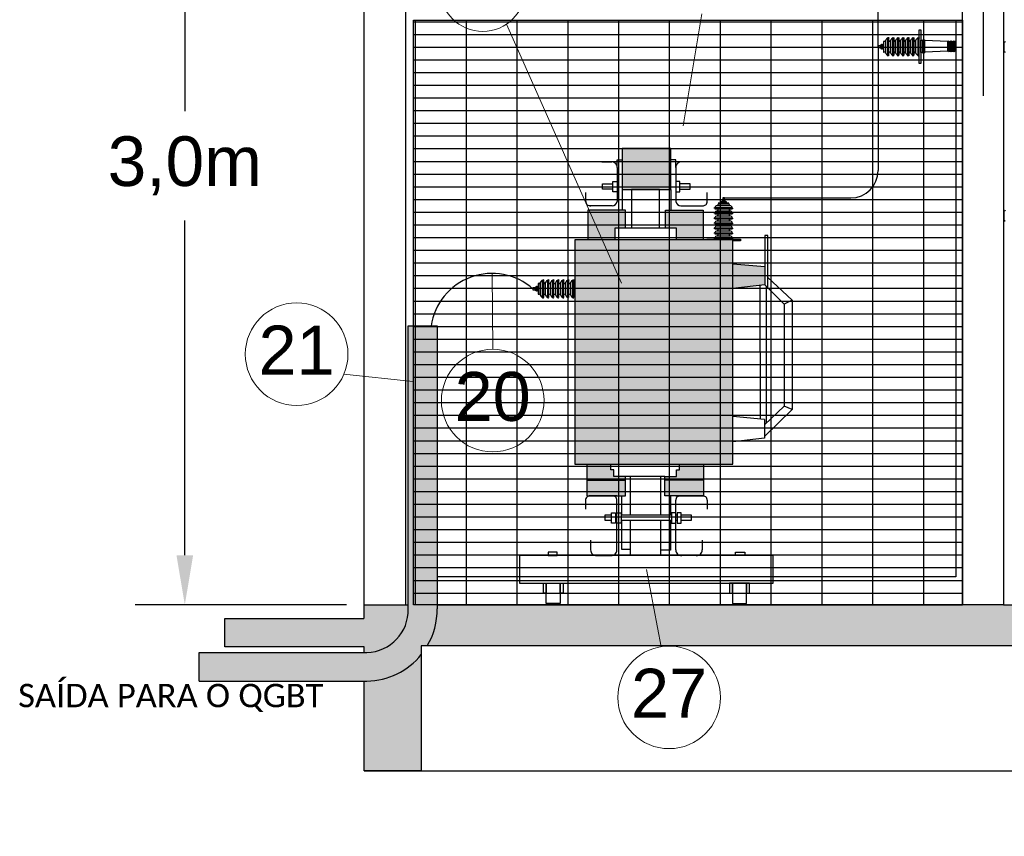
# Model space of a CAD drawing. Header units: millimetres. Extents: x 4476070 to 4476182, y -30324732 to -30324697.
# Tile 46 of 70: x 4476112.76 to 4476116.33, y -30324723.63 to -30324720.67. Entities that reach past the tile are written whole.
import ezdxf

# ---------------------------------------------------------------- set-up
doc = ezdxf.new("R2010")
doc.units = ezdxf.units.MM
for name, color, linetype in [('BOBINA', 2, 'Continuous'), ('BUCHA DE PASSAGEM', 20, 'Continuous'), ('CULATRA', 1, 'Continuous'), ('DETALHE', 3, 'Continuous'), ('L1', 1, 'Continuous'), ('PDF3_Solid Fills', 7, 'Continuous')]:
    doc.layers.add(name, color=color, linetype=linetype)
doc.layers.add('EL-ARQUITETÔNICO', color=8, linetype='Continuous', lineweight=5)
doc.styles.add('ARIAL', font='arial.ttf')
doc.styles.get("Standard").update_dxf_attribs({"font": 'arial.ttf'})
doc.dimstyles.get("Standard").update_dxf_attribs({"dimtxt": 0.18, "dimasz": 0.18, "dimexe": 0.18, "dimexo": 0.0625, "dimgap": 0.09, "dimtad": 0, "dimtih": 1, "dimtoh": 1, "dimdec": 4, "dimzin": 0, "dimdsep": 46, "dimtxsty": 'Standard', "dimcen": 0.09, "dimadec": 0, "dimazin": 0, "dimtfac": 1, "dimtdec": 4, "dimtofl": 0, "dimtmove": 0, "dimatfit": 3, "dimfxl": 1, "dimtolj": 1, "dimtzin": 0, "dimarcsym": 0})

# ---------------------------------------------------------------- blocks, each defined once
blk = doc.blocks.new('_CLOSEDFILLED')
at = {"color": 0, "lineweight": -2, "true_color": 0x000000}
blk.add_line((-1, 0), (-2, 0), dxfattribs=at)
blk.add_solid([(-1, 0.167), (0, 0), (-1, 0.167), (-1, -0.167)], dxfattribs=at)
blk = doc.blocks.new('*D152')
at = {"color": 0, "lineweight": -2, "transparency": 16777216}
for p, q in [((4476113.9427, -30324719.7697), (4476113.1763, -30324719.7697)), ((4476113.3563, -30324719.9497), (4476113.3563, -30324721.0056)), ((4476113.3563, -30324722.6161), (4476113.3563, -30324721.4019)), ((4476113.9427, -30324722.7961), (4476113.1763, -30324722.7961))]:
    blk.add_line(p, q, dxfattribs=at)
at = {"layer": 'Defpoints', "color": 0, "transparency": 16777216}
for p in [(4476113.3563, -30324719.7697), (4476114.0052, -30324719.7697), (4476114.0052, -30324722.7961)]:
    blk.add_point(p, dxfattribs=at)
at = {"color": 0, "lineweight": -2, "transparency": 16777216, "xscale": 0.18, "yscale": 0.18, "zscale": 0.18}
for p, rotation in [((4476113.3563, -30324719.7697), 90), ((4476113.3563, -30324722.7961), 270)]:
    blk.add_blockref('_CLOSEDFILLED', p, dxfattribs=dict(at, rotation=rotation))
at = {"color": 0, "transparency": 16777216, "insert": (4476113.3563, -30324721.2038), "char_height": 0.18, "width": 0.107423, "attachment_point": 5}
blk.add_mtext('3,0m', dxfattribs=at)

msp = doc.modelspace()

# ---------------------------------------------------------------- hatches: boundary and pattern name
at = {"true_color": 0x000000}
h = msp.add_hatch(dxfattribs=at)
h.set_pattern_fill('AR-CONC', color=18, scale=0.0007)
h.set_pattern_definition([(50, (-14.41647, -13.5471), (0.1275292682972, -0.01115735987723), [0.013335, -0.146685]), (355, (-14.41647, -13.5471), (-0.0246703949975, 0.1337397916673), [0.010668, -0.117348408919]), (100.4514447, (-14.40584, -13.54803), (0.10285887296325, 0.12258242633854), [0.01133300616, -0.12466317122]), (46.1842, (-14.41647, -13.51154), (0.1897553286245, -0.0294296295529), [0.0200025, -0.2200275]), (96.63555761, (-14.40065, -13.514), (0.166182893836, 0.1731982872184), [0.016999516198, -0.186994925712]), (351.18415117, (-14.41647, -13.51154), (0.1661828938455, 0.1731982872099), [0.016001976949, -0.176021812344]), (21, (-14.39869, -13.52043), (0.1061300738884, -0.07158563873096), [0.013335, -0.146685]), (326, (-14.39869, -13.52043), (0.04326141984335, 0.1289315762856), [0.010668, -0.117348]), (71.451445, (-14.38984, -13.5264), (0.1493914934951, 0.05734593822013), [0.01133300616, -0.12466295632]), (37.5, (-14.416465, -13.547103), (0.002162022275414, 0.05918852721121), [0, -0.1159256, 0, -0.119126, 0, -0.1177925]), (7.5, (-14.416465, -13.5471), (0.04677376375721, 0.07012640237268), [0, -0.0679196, 0, -0.1132586, 0, -0.0448945]), (327.5, (-14.456115, -13.547103), (0.09491341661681, -0.00401012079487), [0, -0.04445, 0, -0.138684, 0, -0.184023]), (317.5, (-14.473895, -13.5471), (0.10369042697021, 0.01779854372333), [0, -0.057785, 0, -0.0921004, 0, -0.130683])])
h.paths.add_polyline_path([(4476114.16592, -30324722.8099), (4476114.16592, -30324722.79614), (4476114.15754, -30324722.79614), (4476114.00525, -30324722.79614), (4476114.00525, -30324722.84473), (4476113.50176, -30324722.84473), (4476113.50176, -30324722.94838), (4476114.00682, -30324722.94838), (4476114.00682, -30324722.96833), (4476114.01637, -30324722.96833, 0.4142136)])
h.paths.add_polyline_path([(4476114.2134, -30324722.9761, -0.2226329), (4476114.01637, -30324723.07206), (4476114.00682, -30324723.07206), (4476114.00682, -30324723.39715), (4476114.2134, -30324723.39715)])
h.paths.add_polyline_path([(4476118.06154, -30324722.79614), (4476116.36263, -30324722.79614), (4476116.32351, -30324722.79614), (4476116.06865, -30324722.79614), (4476114.27073, -30324722.79614), (4476114.27073, -30324722.8099, -0.137394), (4476114.23518, -30324722.9446), (4476118.06154, -30324722.9446)])
h.paths.add_polyline_path([(4476119.93068, -30324722.79614), (4476118.34231, -30324722.79614), (4476118.06154, -30324722.79614), (4476118.06154, -30324722.9446), (4476119.93068, -30324722.9446)])
h.paths.add_polyline_path([(4476120.85642, -30324722.84518), (4476120.35928, -30324722.84518), (4476120.35928, -30324722.79614), (4476120.03548, -30324722.79614), (4476120.03548, -30324722.9446), (4476120.15932, -30324722.9446), (4476120.15932, -30324723.2874, 0.0420636), (4476120.18503, -30324723.29031), (4476120.36259, -30324723.29031), (4476120.36259, -30324722.94815), (4476120.85642, -30324722.94815)])
h.paths.add_polyline_path([(4476121.01484, -30324722.89195), (4476120.94402, -30324722.89195), (4476120.94402, -30324722.84912), (4476120.86352, -30324722.84912), (4476120.86352, -30324722.94815), (4476120.85642, -30324722.94815), (4476120.85642, -30324723.6331), (4476121.01484, -30324723.6331), (4476121.01484, -30324723.52509)])
h.paths.add_polyline_path([(4476121.75659, -30324722.84353), (4476121.65037, -30324722.84353), (4476121.65037, -30324722.89195), (4476121.59446, -30324722.89195), (4476121.59446, -30324723.63496), (4476121.75659, -30324723.63496)])
h.paths.add_polyline_path([(4476120.35928, -30324719.63732), (4476120.35928, -30324719.54441), (4476113.80143, -30324719.67677), (4476113.80143, -30324719.76968)])
at = {"true_color": 0x636466, "transparency": 33554485}
h = msp.add_hatch(color=251, dxfattribs=at)
h.dxf.hatch_style = 1
h.paths.add_polyline_path([(4476115.34273, -30324721.47249), (4476114.76993, -30324721.47249), (4476114.76993, -30324722.28594), (4476115.34273, -30324722.28594)])
h.paths.add_polyline_path([(4476115.11719, -30324721.14168), (4476114.94145, -30324721.14168), (4476114.94145, -30324721.29027), (4476115.11719, -30324721.29027)])
h.paths.add_polyline_path([(4476114.95373, -30324721.36526), (4476114.81745, -30324721.36526), (4476114.81745, -30324721.47249), (4476114.91557, -30324721.47249), (4476114.91557, -30324721.42874), (4476114.95373, -30324721.42874)])
h.paths.add_polyline_path([(4476115.23443, -30324721.36526), (4476115.09815, -30324721.36526), (4476115.09815, -30324721.42874), (4476115.13652, -30324721.42874), (4476115.13652, -30324721.47249), (4476115.23443, -30324721.47249)])
h.paths.add_polyline_path([(4476115.45792, -30324721.56891), (4476115.34273, -30324721.5589), (4476115.34273, -30324721.64815), (4476115.45792, -30324721.63496)])
h.paths.add_polyline_path([(4476114.91126, -30324722.3061), (4476114.89997, -30324722.3061), (4476114.89997, -30324722.28594), (4476114.81293, -30324722.28594), (4476114.81293, -30324722.34326), (4476114.95286, -30324722.34326), (4476114.95286, -30324722.33003), (4476114.91126, -30324722.33003)])
h.paths.add_polyline_path([(4476115.23635, -30324722.28594), (4476115.14931, -30324722.28594), (4476115.14931, -30324722.3061), (4476115.13802, -30324722.3061), (4476115.13802, -30324722.33003), (4476115.09642, -30324722.33003), (4476115.09642, -30324722.34326), (4476115.23635, -30324722.34326)])
h.paths.add_polyline_path([(4476115.23635, -30324722.34326), (4476115.09642, -30324722.34326), (4476115.09642, -30324722.40058), (4476115.14968, -30324722.40058, -0.0662115), (4476115.15396, -30324722.40058), (4476115.23116, -30324722.40058, -0.0662115), (4476115.23544, -30324722.40058), (4476115.23635, -30324722.40058)])
h.paths.add_polyline_path([(4476114.95286, -30324722.34326), (4476114.81293, -30324722.34326), (4476114.81293, -30324722.40058), (4476114.82266, -30324722.40058, -0.0662115), (4476114.82694, -30324722.40058), (4476114.90414, -30324722.40058, -0.0662115), (4476114.90842, -30324722.40058), (4476114.92251, -30324722.40058), (4476114.95286, -30324722.40058)])
at = {"true_color": 0x636466, "transparency": 33554493}
h = msp.add_hatch(color=251, dxfattribs=at)
h.dxf.hatch_style = 1
h.paths.add_polyline_path([(4476114.2134, -30324722.9761), (4476114.2134, -30324722.9446), (4476114.23518, -30324722.9446, 0.137394), (4476114.27073, -30324722.8099), (4476114.27073, -30324722.79614), (4476114.18474, -30324722.79614), (4476114.18474, -30324721.78441), (4476114.16592, -30324721.78441), (4476114.16592, -30324722.8099, -0.4142136), (4476114.01637, -30324722.96833), (4476113.40795, -30324722.96833), (4476113.40795, -30324723.07206), (4476114.01637, -30324723.07206, 0.2226329)])
h.paths.add_polyline_path([(4476114.27073, -30324721.78441), (4476114.18474, -30324721.78441), (4476114.18474, -30324722.79614), (4476114.27073, -30324722.79614)], flags=17)
h.paths.add_polyline_path([(4476120.03548, -30324722.9446), (4476119.93068, -30324722.9446), (4476119.93068, -30324723.13187, 0.1754052), (4476119.98801, -30324723.29808, 0.1965875), (4476120.15932, -30324723.39236), (4476120.15932, -30324723.2874, -0.3657769), (4476120.03548, -30324723.13187)])
h.paths.add_polyline_path([(4476120.03548, -30324722.79614), (4476119.93068, -30324722.79614), (4476119.93068, -30324722.9446), (4476120.03548, -30324722.9446)])
h.paths.add_polyline_path([(4476120.03548, -30324722.76153), (4476119.93068, -30324722.76153), (4476119.93068, -30324722.79614), (4476120.03548, -30324722.79614)])
h.paths.add_polyline_path([(4476120.03548, -30324722.71737), (4476119.93068, -30324722.71737), (4476119.93068, -30324722.76153), (4476120.03548, -30324722.76153)])
h.paths.add_polyline_path([(4476120.85642, -30324723.29031), (4476120.36259, -30324723.29031), (4476120.36259, -30324723.39404), (4476120.85642, -30324723.39404)])
h.paths.add_polyline_path([(4476120.36259, -30324723.29031), (4476120.18503, -30324723.29031, -0.0420636), (4476120.15932, -30324723.2874), (4476120.15932, -30324723.39236, 0.0249533), (4476120.18503, -30324723.39404), (4476120.36259, -30324723.39404)])
h.paths.add_polyline_path([(4476121.10927, -30324723.29031), (4476121.01484, -30324723.29031), (4476121.01484, -30324723.39404), (4476121.10927, -30324723.39404)])
h.paths.add_polyline_path([(4476121.59446, -30324723.29031), (4476121.55174, -30324723.29031), (4476121.55174, -30324723.37225), (4476121.59446, -30324723.37225)])
h.paths.add_polyline_path([(4476121.93009, -30324723.29031), (4476121.75659, -30324723.29031), (4476121.75659, -30324723.37225), (4476121.93009, -30324723.37225)])
at = {"layer": 'PDF3_Solid Fills', "true_color": 0x000000, "transparency": 33554508}
h = msp.add_hatch(dxfattribs=at)
h.set_pattern_fill('GRATE', color=18, scale=0.058)
h.set_pattern_definition([(0, (4475792.66662, -30324817.222006), (0, 0.0460375), []), (90, (4475792.66662, -30324817.222), (-0.18415, 1e-17), [])])
h.paths.add_polyline_path([(4476116.17467, -30324722.79614), (4476114.18474, -30324722.79614), (4476114.18474, -30324720.67572), (4476116.17467, -30324720.67572)])

# ---------------------------------------------------------------- linework, layer by layer
at = {"color": 18, "true_color": 0x000000}
for p, q in [((4476114.00525, -30324719.76968), (4476114.00525, -30324722.79614)), ((4476114.15754, -30324722.79614), (4476114.15754, -30324719.76661)), ((4476116.17467, -30324722.79614), (4476116.17467, -30324720.57457)), ((4476116.24909, -30324720.57457), (4476116.24909, -30324720.95002)), ((4476116.32351, -30324720.57457), (4476116.32351, -30324722.79614)), ((4476114.16592, -30324722.8099), (4476114.16592, -30324721.78441)), ((4476114.16592, -30324721.78441), (4476114.27073, -30324721.78441)), ((4476114.27073, -30324721.78441), (4476114.27073, -30324722.8099)), ((4476114.00525, -30324722.79614), (4476114.15754, -30324722.79614)), ((4476114.00525, -30324722.79614), (4476114.00525, -30324722.84473)), ((4476114.15754, -30324722.79614), (4476114.16592, -30324722.79614)), ((4476116.32351, -30324722.79614), (4476118.34231, -30324722.79614)), ((4476113.50176, -30324722.94838), (4476113.50176, -30324722.84473)), ((4476113.50176, -30324722.84473), (4476114.00525, -30324722.84473)), ((4476114.00682, -30324722.94838), (4476113.50176, -30324722.94838)), ((4476114.00682, -30324722.96833), (4476114.00682, -30324722.94838)), ((4476120.15932, -30324722.9446), (4476114.2134, -30324722.9446)), ((4476114.2134, -30324722.9446), (4476114.2134, -30324723.39715)), ((4476113.40795, -30324723.07206), (4476113.40795, -30324722.96833)), ((4476113.40795, -30324722.96833), (4476114.01637, -30324722.96833)), ((4476113.40795, -30324723.07206), (4476114.01637, -30324723.07206)), ((4476114.00682, -30324723.39715), (4476114.00682, -30324723.07206)), ((4476114.2134, -30324723.39715), (4476114.00682, -30324723.39715)), ((4476114.00682, -30324723.39715), (4476120.36259, -30324723.39777))]:
    msp.add_line(p, q, dxfattribs=at)
at = {"color": 5}
for p, q in [((4476115.8688, -30324720.77168), (4476115.8688, -30324720.50674)), ((4476115.8688, -30324720.77168), (4476115.8688, -30324721.22122)), ((4476115.30895, -30324721.32047), (4476115.76955, -30324721.32047))]:
    msp.add_line(p, q, dxfattribs=at)
at = {"color": 1}
msp.add_line((4476114.27073, -30324722.79614), (4476116.17467, -30324722.79614), dxfattribs=at)
msp.add_line((4476116.32351, -30324722.79614), (4476116.06865, -30324722.79614))
msp.add_lwpolyline([(4476114.18474, -30324721.78441), (4476114.18474, -30324720.67572), (4476116.15078, -30324720.67572), (4476116.15078, -30324722.69456), (4476114.27073, -30324722.69456)], dxfattribs=at)
msp.add_lwpolyline([(4476116.17467, -30324722.79614), (4476114.18474, -30324722.79614), (4476114.18474, -30324720.67572), (4476116.17467, -30324720.67572)], close=True)
at = {"color": 5}
for centre, radius, start, end in [((4476115.76955, -30324721.22122), 0.09925, 270, 0), ((4476114.4701, -30324721.8181), 0.22404, 48.71837, 171.35168)]:
    msp.add_arc(centre, radius, start, end, dxfattribs=at)
at = {"color": 18, "true_color": 0x000000}
for centre, radius, start, end in [((4476114.01193, -30324722.81434), 0.15406, 271.65355, 1.65355), ((4476114.01247, -30324722.8138), 0.25829, 329.57392, 0.86639), ((4476114.01247, -30324722.8138), 0.25829, 270.86639, 321.07131)]:
    msp.add_arc(centre, radius, start, end, dxfattribs=at)
at = {"layer": 'BOBINA', "color": 251}
msp.add_lwpolyline([(4476115.34273, -30324721.47249), (4476114.76993, -30324721.47249), (4476114.76993, -30324722.28594), (4476115.34273, -30324722.28594)], close=True, dxfattribs=at)
at = {"layer": 'BUCHA DE PASSAGEM'}
for p, q in [((4476115.87744, -30324720.76973), (4476115.88124, -30324720.76973)), ((4476115.88463, -30324720.76692), (4476115.88799, -30324720.76692)), ((4476115.88463, -30324720.77203), (4476115.88799, -30324720.77203)), ((4476115.89649, -30324720.79534), (4476115.89649, -30324720.74856)), ((4476115.90394, -30324720.80461), (4476115.90394, -30324720.73929)), ((4476115.90817, -30324720.80289), (4476115.90817, -30324720.74101)), ((4476115.91488, -30324720.79534), (4476115.91488, -30324720.74856)), ((4476115.92234, -30324720.80461), (4476115.92234, -30324720.73929)), ((4476115.92657, -30324720.80289), (4476115.92657, -30324720.74101)), ((4476115.93328, -30324720.79534), (4476115.93328, -30324720.74856)), ((4476115.94074, -30324720.80461), (4476115.94074, -30324720.73929)), ((4476115.94497, -30324720.80289), (4476115.94497, -30324720.74101)), ((4476115.95124, -30324720.79534), (4476115.95124, -30324720.74856)), ((4476115.95869, -30324720.80461), (4476115.95869, -30324720.73929)), ((4476115.96293, -30324720.80289), (4476115.96293, -30324720.74101)), ((4476115.96964, -30324720.79534), (4476115.96964, -30324720.74856)), ((4476115.97709, -30324720.80461), (4476115.97709, -30324720.73929)), ((4476115.98132, -30324720.80289), (4476115.98132, -30324720.74101)), ((4476115.98759, -30324720.79534), (4476115.98759, -30324720.74856)), ((4476115.99504, -30324720.80461), (4476115.99504, -30324720.73929)), ((4476115.99928, -30324720.80289), (4476115.99928, -30324720.74101)), ((4476116.00599, -30324720.79534), (4476116.00599, -30324720.74856)), ((4476116.01344, -30324720.80461), (4476116.01344, -30324720.73929)), ((4476116.01768, -30324720.80289), (4476116.01768, -30324720.74101)), ((4476116.12157, -30324720.75312), (4476116.03874, -30324720.75008)), ((4476116.03874, -30324720.79168), (4476116.03874, -30324720.75008)), ((4476116.12157, -30324720.78862), (4476116.12157, -30324720.75312)), ((4476116.12588, -30324720.78867), (4476116.12588, -30324720.75307)), ((4476116.12835, -30324720.78867), (4476116.12835, -30324720.75307)), ((4476116.13267, -30324720.78862), (4476116.13267, -30324720.75312)), ((4476116.13698, -30324720.78867), (4476116.13698, -30324720.75307)), ((4476116.13945, -30324720.78867), (4476116.13945, -30324720.75307)), ((4476116.14377, -30324720.78862), (4476116.14377, -30324720.75312)), ((4476116.14808, -30324720.78867), (4476116.14808, -30324720.75307)), ((4476116.15055, -30324720.78867), (4476116.15055, -30324720.75307)), ((4476116.32621, -30324720.79066), (4476116.32621, -30324720.75505)), ((4476115.87744, -30324720.77437), (4476115.88124, -30324720.77437)), ((4476115.88463, -30324720.77642), (4476115.88799, -30324720.77642)), ((4476116.12157, -30324720.78862), (4476116.03874, -30324720.79168)), ((4476116.32621, -30324721.40283), (4476116.32621, -30324721.36723))]:
    msp.add_line(p, q, dxfattribs=at)
at = {"layer": 'BUCHA DE PASSAGEM', "color": 1}
for p, q in [((4476115.30421, -30324721.3363), (4476115.30421, -30324721.33966)), ((4476115.30625, -30324721.3291), (4476115.30625, -30324721.3329)), ((4476115.30859, -30324721.3363), (4476115.30859, -30324721.33966)), ((4476115.3109, -30324721.3291), (4476115.3109, -30324721.3329)), ((4476115.31371, -30324721.3363), (4476115.31371, -30324721.33966)), ((4476115.27601, -30324721.3556), (4476115.34134, -30324721.3556)), ((4476115.27601, -30324721.374), (4476115.34134, -30324721.374)), ((4476115.27774, -30324721.35984), (4476115.33961, -30324721.35984)), ((4476115.27774, -30324721.37824), (4476115.33961, -30324721.37824)), ((4476115.28528, -30324721.34815), (4476115.33206, -30324721.34815)), ((4476115.28528, -30324721.36655), (4476115.33206, -30324721.36655)), ((4476115.27601, -30324721.3924), (4476115.34134, -30324721.3924)), ((4476115.27601, -30324721.41035), (4476115.34134, -30324721.41035)), ((4476115.27774, -30324721.39664), (4476115.33961, -30324721.39664)), ((4476115.28528, -30324721.38495), (4476115.33206, -30324721.38495)), ((4476115.28528, -30324721.4029), (4476115.33206, -30324721.4029)), ((4476115.27601, -30324721.42875), (4476115.34134, -30324721.42875)), ((4476115.27601, -30324721.44671), (4476115.34134, -30324721.44671)), ((4476115.27774, -30324721.41459), (4476115.33961, -30324721.41459)), ((4476115.27774, -30324721.43299), (4476115.33961, -30324721.43299)), ((4476115.28528, -30324721.4213), (4476115.33206, -30324721.4213)), ((4476115.28528, -30324721.43925), (4476115.33206, -30324721.43925)), ((4476115.27601, -30324721.46511), (4476115.34134, -30324721.46511)), ((4476115.27774, -30324721.45094), (4476115.33961, -30324721.45094)), ((4476115.27774, -30324721.46934), (4476115.33961, -30324721.46934)), ((4476115.28528, -30324721.45765), (4476115.33206, -30324721.45765)), ((4476114.64559, -30324721.6734), (4476114.64559, -30324721.62662)), ((4476114.65304, -30324721.68267), (4476114.65304, -30324721.61735)), ((4476114.65728, -30324721.68095), (4476114.65728, -30324721.61907)), ((4476114.66399, -30324721.6734), (4476114.66399, -30324721.62662)), ((4476114.67144, -30324721.68267), (4476114.67144, -30324721.61735)), ((4476114.67568, -30324721.68095), (4476114.67568, -30324721.61907)), ((4476114.68239, -30324721.6734), (4476114.68239, -30324721.62662)), ((4476114.68984, -30324721.68267), (4476114.68984, -30324721.61735)), ((4476114.69408, -30324721.68095), (4476114.69408, -30324721.61907)), ((4476114.70034, -30324721.6734), (4476114.70034, -30324721.62662)), ((4476114.7078, -30324721.68267), (4476114.7078, -30324721.61735)), ((4476114.71203, -30324721.68095), (4476114.71203, -30324721.61907)), ((4476114.71874, -30324721.6734), (4476114.71874, -30324721.62662)), ((4476114.72619, -30324721.68267), (4476114.72619, -30324721.61735)), ((4476114.73043, -30324721.68095), (4476114.73043, -30324721.61907)), ((4476114.7367, -30324721.6734), (4476114.7367, -30324721.62662)), ((4476114.74415, -30324721.68267), (4476114.74415, -30324721.61735)), ((4476114.74838, -30324721.68095), (4476114.74838, -30324721.61907)), ((4476114.75509, -30324721.6734), (4476114.75509, -30324721.62662)), ((4476114.76255, -30324721.68267), (4476114.76255, -30324721.61735)), ((4476114.76678, -30324721.68095), (4476114.76678, -30324721.61907)), ((4476114.62654, -30324721.64779), (4476114.63034, -30324721.64779)), ((4476114.62654, -30324721.65243), (4476114.63034, -30324721.65243)), ((4476114.63374, -30324721.64498), (4476114.6371, -30324721.64498)), ((4476114.63374, -30324721.65009), (4476114.6371, -30324721.65009)), ((4476114.63374, -30324721.65447), (4476114.6371, -30324721.65447))]:
    msp.add_line(p, q, dxfattribs=at)
at = {"layer": 'BUCHA DE PASSAGEM'}
for points in [[(4476116.01768, -30324720.83239), (4476116.01768, -30324720.71101), (4476116.02397, -30324720.71101), (4476116.02397, -30324720.83239)], [(4476115.87744, -30324720.77497), (4476115.87744, -30324720.76839), (4476115.8688, -30324720.76839), (4476115.8688, -30324720.77497)], [(4476115.88124, -30324720.77702), (4476115.88124, -30324720.76653), (4476115.87744, -30324720.76653), (4476115.87744, -30324720.77702)], [(4476115.88124, -30324720.78067), (4476115.88124, -30324720.76267), (4476115.88294, -30324720.76267), (4476115.88294, -30324720.78067)], [(4476115.88294, -30324720.78067), (4476115.88294, -30324720.76267), (4476115.88463, -30324720.76267), (4476115.88463, -30324720.78067)], [(4476115.88977, -30324720.79141), (4476115.88977, -30324720.75265), (4476115.88799, -30324720.75265), (4476115.88799, -30324720.79141)], [(4476116.02397, -30324720.79311), (4476116.02397, -30324720.74789), (4476116.0308, -30324720.74789), (4476116.0308, -30324720.79311)], [(4476116.0308, -30324720.79562), (4476116.0308, -30324720.74664), (4476116.03524, -30324720.74664), (4476116.03524, -30324720.79562)], [(4476116.03524, -30324720.79424), (4476116.03524, -30324720.74752), (4476116.03651, -30324720.74752), (4476116.03651, -30324720.79424)]]:
    msp.add_lwpolyline(points, close=True, dxfattribs=at)
at = {"layer": 'BUCHA DE PASSAGEM', "color": 1}
for points in [[(4476115.28921, -30324721.34144), (4476115.32797, -30324721.34144), (4476115.32797, -30324721.33966), (4476115.28921, -30324721.33966)], [(4476115.29996, -30324721.3329), (4476115.31796, -30324721.3329), (4476115.31796, -30324721.3346), (4476115.29996, -30324721.3346)], [(4476115.29996, -30324721.3346), (4476115.31796, -30324721.3346), (4476115.31796, -30324721.3363), (4476115.29996, -30324721.3363)], [(4476115.30361, -30324721.3329), (4476115.3141, -30324721.3329), (4476115.3141, -30324721.3291), (4476115.30361, -30324721.3291)], [(4476115.30566, -30324721.3291), (4476115.31223, -30324721.3291), (4476115.31223, -30324721.32047), (4476115.30566, -30324721.32047)], [(4476114.62654, -30324721.65302), (4476114.62654, -30324721.64645), (4476114.61791, -30324721.64645), (4476114.61791, -30324721.65302)], [(4476114.63034, -30324721.65508), (4476114.63034, -30324721.64459), (4476114.62654, -30324721.64459), (4476114.62654, -30324721.65508)], [(4476114.63034, -30324721.65872), (4476114.63034, -30324721.64073), (4476114.63204, -30324721.64073), (4476114.63204, -30324721.65872)], [(4476114.63204, -30324721.65872), (4476114.63204, -30324721.64073), (4476114.63374, -30324721.64073), (4476114.63374, -30324721.65872)], [(4476114.63888, -30324721.66947), (4476114.63888, -30324721.63071), (4476114.6371, -30324721.63071), (4476114.6371, -30324721.66947)]]:
    msp.add_lwpolyline(points, close=True, dxfattribs=at)
at = {"layer": 'BUCHA DE PASSAGEM', "color": 251}
msp.add_lwpolyline([(4476115.24823, -30324721.47249), (4476115.24823, -30324721.46934), (4476115.36962, -30324721.46934), (4476115.36962, -30324721.47564), (4476115.34273, -30324721.47564)], dxfattribs=at)
at = {"layer": 'BUCHA DE PASSAGEM'}
for centre, radius, start, end in [((4476115.89022, -30324720.74661), 0.00656, 266.09955, 342.68659), ((4476115.91604, -30324720.75665), 0.02116, 124.88468, 157.52433), ((4476115.90556, -30324720.74138), 0.00264, 7.94854, 127.80802), ((4476115.90862, -30324720.74661), 0.00656, 266.09955, 342.68659), ((4476115.93444, -30324720.75665), 0.02116, 124.88468, 157.52433), ((4476115.92396, -30324720.74138), 0.00264, 7.94854, 127.80802), ((4476115.92702, -30324720.74661), 0.00656, 266.09955, 342.68659), ((4476115.95284, -30324720.75665), 0.02116, 124.88468, 157.52433), ((4476115.94236, -30324720.74138), 0.00264, 7.94854, 127.80802), ((4476115.94497, -30324720.74661), 0.00656, 266.09955, 342.68659), ((4476115.97079, -30324720.75665), 0.02116, 124.88468, 157.52433), ((4476115.96031, -30324720.74138), 0.00264, 7.94854, 127.80802), ((4476115.96337, -30324720.74661), 0.00656, 266.09955, 342.68659), ((4476115.98919, -30324720.75665), 0.02116, 124.88468, 157.52433), ((4476115.97871, -30324720.74138), 0.00264, 7.94854, 127.80802), ((4476115.98132, -30324720.74661), 0.00656, 266.09955, 342.68659), ((4476116.00715, -30324720.75665), 0.02116, 124.88468, 157.52433), ((4476115.99666, -30324720.74138), 0.00264, 7.94854, 127.80802), ((4476115.99972, -30324720.74661), 0.00656, 266.09955, 342.68659), ((4476116.02554, -30324720.75665), 0.02116, 124.88468, 157.52433), ((4476116.01506, -30324720.74138), 0.00264, 7.94854, 127.80802), ((4476116.03916, -30324720.74747), 0.00265, 181.09611, 260.92972), ((4476116.12375, -30324720.75486), 0.00279, 40.05594, 141.32773), ((4476116.12712, -30324720.75245), 0.00138, 206.73305, 333.26695), ((4476116.13053, -30324720.75481), 0.00279, 40.05594, 141.32773), ((4476116.13485, -30324720.75486), 0.00279, 40.05594, 141.32773), ((4476116.13822, -30324720.75245), 0.00138, 206.73305, 333.26695), ((4476116.14163, -30324720.75481), 0.00279, 40.05594, 141.32773), ((4476116.14594, -30324720.75486), 0.00279, 40.05594, 141.32773), ((4476116.14931, -30324720.75245), 0.00138, 206.73305, 333.26695), ((4476116.15273, -30324720.75481), 0.00279, 134.3027, 141.32773), ((4476116.32498, -30324720.75443), 0.00138, 206.73305, 333.26695), ((4476116.32835, -30324720.75685), 0.00279, 38.67227, 139.94406), ((4476115.89022, -30324720.7973), 0.00656, 17.31341, 93.90045), ((4476115.91604, -30324720.78725), 0.02116, 202.47567, 235.11532), ((4476115.90556, -30324720.80253), 0.00264, 232.19198, 352.05146), ((4476115.90862, -30324720.7973), 0.00656, 17.31341, 93.90045), ((4476115.93444, -30324720.78725), 0.02116, 202.47567, 235.11532), ((4476115.92396, -30324720.80253), 0.00264, 232.19198, 352.05146), ((4476115.92702, -30324720.7973), 0.00656, 17.31341, 93.90045), ((4476115.95284, -30324720.78725), 0.02116, 202.47567, 235.11532), ((4476115.94236, -30324720.80253), 0.00264, 232.19198, 352.05146), ((4476115.94497, -30324720.7973), 0.00656, 17.31341, 93.90045), ((4476115.97079, -30324720.78725), 0.02116, 202.47567, 235.11532), ((4476115.96031, -30324720.80253), 0.00264, 232.19198, 352.05146), ((4476115.96337, -30324720.7973), 0.00656, 17.31341, 93.90045), ((4476115.98919, -30324720.78725), 0.02116, 202.47567, 235.11532), ((4476115.97871, -30324720.80253), 0.00264, 232.19198, 352.05146), ((4476115.98132, -30324720.7973), 0.00656, 17.31341, 93.90045), ((4476116.00715, -30324720.78725), 0.02116, 202.47567, 235.11532), ((4476115.99666, -30324720.80253), 0.00264, 232.19198, 352.05146), ((4476115.99972, -30324720.7973), 0.00656, 17.31341, 93.90045), ((4476116.02554, -30324720.78725), 0.02116, 202.47567, 235.11532), ((4476116.01506, -30324720.80253), 0.00264, 232.19198, 352.05146), ((4476116.03916, -30324720.79429), 0.00265, 99.07028, 178.90389), ((4476116.12375, -30324720.78688), 0.00279, 218.67227, 319.94406), ((4476116.12712, -30324720.78929), 0.00138, 26.73305, 153.26695), ((4476116.13053, -30324720.78693), 0.00279, 218.67227, 319.94406), ((4476116.13485, -30324720.78688), 0.00279, 218.67227, 319.94406), ((4476116.13822, -30324720.78929), 0.00138, 26.73305, 153.26695), ((4476116.14163, -30324720.78693), 0.00279, 218.67227, 319.94406), ((4476116.14594, -30324720.78688), 0.00279, 218.67227, 319.94406), ((4476116.14931, -30324720.78929), 0.00138, 26.73305, 153.26695), ((4476116.15273, -30324720.78693), 0.00279, 218.67227, 225.6973), ((4476116.32498, -30324720.79128), 0.00138, 26.73305, 153.26695), ((4476116.32835, -30324720.78886), 0.00279, 220.05594, 321.32773), ((4476116.32498, -30324721.36661), 0.00138, 206.73305, 333.26695), ((4476116.32835, -30324721.36902), 0.00279, 38.67227, 139.94406), ((4476116.32498, -30324721.40345), 0.00138, 26.73305, 153.26695), ((4476116.32835, -30324721.40104), 0.00279, 220.05594, 321.32773)]:
    msp.add_arc(centre, radius, start, end, dxfattribs=at)
at = {"layer": 'BUCHA DE PASSAGEM', "color": 1}
for centre, radius, start, end in [((4476115.28333, -30324721.34189), 0.00656, 287.31341, 3.90045), ((4476115.33402, -30324721.34189), 0.00656, 176.09955, 252.68659), ((4476115.2781, -30324721.35722), 0.00264, 142.19198, 262.05146), ((4476115.2781, -30324721.37562), 0.00264, 142.19198, 262.05146), ((4476115.29337, -30324721.36771), 0.02116, 112.47567, 145.11532), ((4476115.29337, -30324721.38611), 0.02116, 112.47567, 145.11532), ((4476115.28333, -30324721.36029), 0.00656, 287.31341, 3.90045), ((4476115.28333, -30324721.37868), 0.00656, 287.31341, 3.90045), ((4476115.33402, -30324721.36029), 0.00656, 176.09955, 252.68659), ((4476115.33402, -30324721.37868), 0.00656, 176.09955, 252.68659), ((4476115.32397, -30324721.36771), 0.02116, 34.88468, 67.52433), ((4476115.32397, -30324721.38611), 0.02116, 34.88468, 67.52433), ((4476115.33925, -30324721.35722), 0.00264, 277.94854, 37.80802), ((4476115.33925, -30324721.37562), 0.00264, 277.94854, 37.80802), ((4476115.2781, -30324721.39402), 0.00264, 142.19198, 262.05146), ((4476115.2781, -30324721.41197), 0.00264, 142.19198, 262.05146), ((4476115.29337, -30324721.40451), 0.02116, 112.47567, 145.11532), ((4476115.29337, -30324721.42246), 0.02116, 112.47567, 145.11532), ((4476115.28333, -30324721.39664), 0.00656, 287.31341, 3.90045), ((4476115.33402, -30324721.39664), 0.00656, 176.09955, 252.68659), ((4476115.32397, -30324721.40451), 0.02116, 34.88468, 67.52433), ((4476115.32397, -30324721.42246), 0.02116, 34.88468, 67.52433), ((4476115.33925, -30324721.39402), 0.00264, 277.94854, 37.80802), ((4476115.33925, -30324721.41197), 0.00264, 277.94854, 37.80802), ((4476115.2781, -30324721.43037), 0.00264, 142.19198, 262.05146), ((4476115.2781, -30324721.44833), 0.00264, 142.19198, 262.05146), ((4476115.29337, -30324721.44086), 0.02116, 112.47567, 145.11532), ((4476115.29337, -30324721.45881), 0.02116, 112.47567, 145.11532), ((4476115.28333, -30324721.41504), 0.00656, 287.31341, 3.90045), ((4476115.28333, -30324721.43299), 0.00656, 287.31341, 3.90045), ((4476115.33402, -30324721.41504), 0.00656, 176.09955, 252.68659), ((4476115.33402, -30324721.43299), 0.00656, 176.09955, 252.68659), ((4476115.32397, -30324721.44086), 0.02116, 34.88468, 67.52433), ((4476115.32397, -30324721.45881), 0.02116, 34.88468, 67.52433), ((4476115.33925, -30324721.43037), 0.00264, 277.94854, 37.80802), ((4476115.33925, -30324721.44833), 0.00264, 277.94854, 37.80802), ((4476115.2781, -30324721.46672), 0.00264, 142.19198, 262.05146), ((4476115.29337, -30324721.47721), 0.02116, 112.47567, 145.11532), ((4476115.28333, -30324721.45139), 0.00656, 287.31341, 3.90045), ((4476115.33402, -30324721.45139), 0.00656, 176.09955, 252.68659), ((4476115.32397, -30324721.47721), 0.02116, 34.88468, 67.52433), ((4476115.33925, -30324721.46672), 0.00264, 277.94854, 37.80802), ((4476114.63933, -30324721.62467), 0.00656, 266.09955, 342.68659), ((4476114.66515, -30324721.63471), 0.02116, 124.88468, 157.52433), ((4476114.65466, -30324721.61944), 0.00264, 7.94854, 127.80802), ((4476114.65773, -30324721.62467), 0.00656, 266.09955, 342.68659), ((4476114.68355, -30324721.63471), 0.02116, 124.88468, 157.52433), ((4476114.67306, -30324721.61944), 0.00264, 7.94854, 127.80802), ((4476114.67613, -30324721.62467), 0.00656, 266.09955, 342.68659), ((4476114.70195, -30324721.63471), 0.02116, 124.88468, 157.52433), ((4476114.69146, -30324721.61944), 0.00264, 7.94854, 127.80802), ((4476114.69408, -30324721.62467), 0.00656, 266.09955, 342.68659), ((4476114.7199, -30324721.63471), 0.02116, 124.88468, 157.52433), ((4476114.70942, -30324721.61944), 0.00264, 7.94854, 127.80802), ((4476114.71248, -30324721.62467), 0.00656, 266.09955, 342.68659), ((4476114.7383, -30324721.63471), 0.02116, 124.88468, 157.52433), ((4476114.72781, -30324721.61944), 0.00264, 7.94854, 127.80802), ((4476114.73043, -30324721.62467), 0.00656, 266.09955, 342.68659), ((4476114.75625, -30324721.63471), 0.02116, 124.88468, 157.52433), ((4476114.74577, -30324721.61944), 0.00264, 7.94854, 127.80802), ((4476114.74883, -30324721.62467), 0.00656, 266.09955, 342.68659), ((4476114.77465, -30324721.63471), 0.02116, 124.88468, 157.52433), ((4476114.76417, -30324721.61944), 0.00264, 7.94854, 127.80802), ((4476114.63933, -30324721.67535), 0.00656, 17.31341, 93.90045), ((4476114.66515, -30324721.66531), 0.02116, 202.47567, 235.11532), ((4476114.65466, -30324721.68058), 0.00264, 232.19198, 352.05146), ((4476114.65773, -30324721.67535), 0.00656, 17.31341, 93.90045), ((4476114.68355, -30324721.66531), 0.02116, 202.47567, 235.11532), ((4476114.67306, -30324721.68058), 0.00264, 232.19198, 352.05146), ((4476114.67613, -30324721.67535), 0.00656, 17.31341, 93.90045), ((4476114.70195, -30324721.66531), 0.02116, 202.47567, 235.11532), ((4476114.69146, -30324721.68058), 0.00264, 232.19198, 352.05146), ((4476114.69408, -30324721.67535), 0.00656, 17.31341, 93.90045), ((4476114.7199, -30324721.66531), 0.02116, 202.47567, 235.11532), ((4476114.70942, -30324721.68058), 0.00264, 232.19198, 352.05146), ((4476114.71248, -30324721.67535), 0.00656, 17.31341, 93.90045), ((4476114.7383, -30324721.66531), 0.02116, 202.47567, 235.11532), ((4476114.72781, -30324721.68058), 0.00264, 232.19198, 352.05146), ((4476114.73043, -30324721.67535), 0.00656, 17.31341, 93.90045), ((4476114.75625, -30324721.66531), 0.02116, 202.47567, 235.11532), ((4476114.74577, -30324721.68058), 0.00264, 232.19198, 352.05146), ((4476114.74883, -30324721.67535), 0.00656, 17.31341, 93.90045), ((4476114.77465, -30324721.66531), 0.02116, 202.47567, 235.11532), ((4476114.76417, -30324721.68058), 0.00264, 232.19198, 352.05146)]:
    msp.add_arc(centre, radius, start, end, dxfattribs=at)
at = {"layer": 'CULATRA', "color": 251}
for p, q in [((4476114.81293, -30324722.28594), (4476114.81293, -30324722.40058)), ((4476114.89997, -30324722.3061), (4476114.89997, -30324722.28594)), ((4476114.91126, -30324722.3061), (4476114.89997, -30324722.3061)), ((4476114.91126, -30324722.33003), (4476114.91126, -30324722.3061)), ((4476115.13802, -30324722.33003), (4476115.13802, -30324722.3061)), ((4476115.13802, -30324722.3061), (4476115.14931, -30324722.3061)), ((4476115.14931, -30324722.3061), (4476115.14931, -30324722.28594)), ((4476115.23635, -30324722.28594), (4476115.23635, -30324722.40058)), ((4476114.95286, -30324722.33003), (4476114.91126, -30324722.33003)), ((4476114.95286, -30324722.40058), (4476114.95286, -30324722.33003)), ((4476115.09642, -30324722.33003), (4476114.95286, -30324722.33003)), ((4476114.96973, -30324722.33003), (4476114.96973, -30324722.47017)), ((4476115.07985, -30324722.33003), (4476115.07985, -30324722.47017)), ((4476115.09642, -30324722.40058), (4476115.09642, -30324722.33003)), ((4476115.09642, -30324722.33003), (4476115.13802, -30324722.33003)), ((4476114.81293, -30324722.34326), (4476114.95286, -30324722.34326)), ((4476115.23635, -30324722.34326), (4476115.09642, -30324722.34326)), ((4476114.93952, -30324722.47017), (4476114.93952, -30324722.40058)), ((4476115.1166, -30324722.40058), (4476115.1166, -30324722.47017)), ((4476114.93952, -30324722.59493), (4476114.93952, -30324722.48864)), ((4476114.96973, -30324722.48864), (4476114.96973, -30324722.61698)), ((4476115.07985, -30324722.48864), (4476115.07985, -30324722.61698)), ((4476115.1166, -30324722.48864), (4476115.1166, -30324722.59796)), ((4476114.96973, -30324722.59493), (4476114.93952, -30324722.59493)), ((4476115.1166, -30324722.59796), (4476115.07985, -30324722.59796))]:
    msp.add_line(p, q, dxfattribs=at)
for points in [[(4476115.48827, -30324722.61698), (4476114.56983, -30324722.61698), (4476114.56983, -30324722.71713), (4476115.48827, -30324722.71713)], [(4476114.6726, -30324722.61698), (4476114.70599, -30324722.61698), (4476114.70599, -30324722.60444), (4476114.6726, -30324722.60444)], [(4476115.38549, -30324722.61698), (4476115.35211, -30324722.61698), (4476115.35211, -30324722.60444), (4476115.38549, -30324722.60444)], [(4476114.6559, -30324722.71713), (4476114.66624, -30324722.71713), (4476114.66624, -30324722.75389), (4476114.6559, -30324722.75389)], [(4476114.66624, -30324722.71713), (4476114.71698, -30324722.71713), (4476114.71698, -30324722.79065), (4476114.66624, -30324722.79065)], [(4476114.71698, -30324722.71713), (4476114.72732, -30324722.71713), (4476114.72732, -30324722.75389), (4476114.71698, -30324722.75389)], [(4476115.34111, -30324722.71713), (4476115.33077, -30324722.71713), (4476115.33077, -30324722.75389), (4476115.34111, -30324722.75389)], [(4476115.39186, -30324722.71713), (4476115.34111, -30324722.71713), (4476115.34111, -30324722.79065), (4476115.39186, -30324722.79065)], [(4476115.40219, -30324722.71713), (4476115.39186, -30324722.71713), (4476115.39186, -30324722.75389), (4476115.40219, -30324722.75389)]]:
    msp.add_lwpolyline(points, close=True, dxfattribs=at)
at = {"layer": 'DETALHE', "color": 251}
for p, q in [((4476114.8672, -30324721.18983), (4476114.90389, -30324721.18983)), ((4476115.19144, -30324721.18983), (4476115.15475, -30324721.18983)), ((4476114.92306, -30324721.21013), (4476114.92306, -30324721.33286)), ((4476115.13558, -30324721.21013), (4476115.13558, -30324721.33286)), ((4476114.80911, -30324721.33286), (4476114.80911, -30324721.3005)), ((4476115.24953, -30324721.33286), (4476115.24953, -30324721.3005)), ((4476114.90468, -30324721.34895), (4476114.82229, -30324721.34895)), ((4476115.15396, -30324721.34895), (4476115.23635, -30324721.34895)), ((4476114.81293, -30324722.40058), (4476114.95286, -30324722.40058)), ((4476114.82175, -30324722.40058), (4476114.95286, -30324722.40058)), ((4476114.92251, -30324722.40058), (4476114.82175, -30324722.40058)), ((4476115.23635, -30324722.40058), (4476115.09642, -30324722.40058)), ((4476115.13558, -30324722.40058), (4476115.23635, -30324722.40058)), ((4476114.80856, -30324722.41667), (4476114.80856, -30324722.44902)), ((4476114.92251, -30324722.59668), (4476114.92251, -30324722.41667)), ((4476115.13558, -30324722.59668), (4476115.13558, -30324722.41667)), ((4476115.24953, -30324722.41667), (4476115.24953, -30324722.44902)), ((4476114.82697, -30324722.56078), (4476114.82697, -30324722.59668)), ((4476115.23113, -30324722.56078), (4476115.23113, -30324722.59668)), ((4476114.84613, -30324722.61698), (4476114.90335, -30324722.61698)), ((4476115.21196, -30324722.61698), (4476115.15475, -30324722.61698))]:
    msp.add_line(p, q, dxfattribs=at)
for centre, radius, start, end in [((4476114.90272, -30324721.21013), 0.02034, 0, 93.31255), ((4476115.15592, -30324721.21013), 0.02034, 86.68745, 180), ((4476114.82534, -30324721.33286), 0.01623, 180, 277.57622), ((4476114.90473, -30324721.33047), 0.01848, 269.83645, 352.58733), ((4476115.1539, -30324721.33047), 0.01848, 187.41267, 270.16355), ((4476115.2333, -30324721.33286), 0.01623, 262.42378, 0), ((4476114.8248, -30324722.41667), 0.01623, 82.42378, 180), ((4476114.90628, -30324722.41667), 0.01623, 0, 97.57622), ((4476115.15182, -30324722.41667), 0.01623, 82.42378, 180), ((4476115.2333, -30324722.41667), 0.01623, 0, 97.57622), ((4476114.8473, -30324722.59668), 0.02034, 180, 273.31255), ((4476114.90217, -30324722.59668), 0.02034, 266.68745, 0), ((4476115.15592, -30324722.59668), 0.02034, 180, 273.31255), ((4476115.21079, -30324722.59668), 0.02034, 266.68745, 0)]:
    msp.add_arc(centre, radius, start, end, dxfattribs=at)
at = {"layer": 'EL-ARQUITETÔNICO', "color": 0, "lineweight": 20}
for p, q in [((4476115.23055, -30324720.65249), (4476115.16256, -30324721.05839)), ((4476114.52244, -30324720.69019), (4476114.93854, -30324721.62945)), ((4476114.47217, -30324721.86918), (4476114.4701, -30324721.59406)), ((4476113.93273, -30324721.95982), (4476114.1829, -30324721.98607)), ((4476115.02905, -30324722.66706), (4476115.08254, -30324722.9474))]:
    msp.add_line(p, q, dxfattribs=at)
for centre, radius in [((4476114.43595, -30324720.56194), 0.15469), ((4476113.76157, -30324721.88701), 0.18601), ((4476114.47217, -30324722.05519), 0.18601), ((4476115.1115, -30324723.13114), 0.18601)]:
    msp.add_circle(centre, radius, dxfattribs=at)
at = {"layer": 'L1', "color": 251}
for p, q in [((4476114.92306, -30324721.21013), (4476114.92306, -30324721.18172)), ((4476114.92306, -30324721.18172), (4476114.94145, -30324721.18172)), ((4476115.13558, -30324721.18172), (4476115.11719, -30324721.18172)), ((4476115.13558, -30324721.21013), (4476115.13558, -30324721.18172)), ((4476114.94145, -30324721.29027), (4476114.94145, -30324721.36526)), ((4476115.11719, -30324721.29027), (4476115.11719, -30324721.36526)), ((4476114.95373, -30324721.36526), (4476114.81745, -30324721.36526)), ((4476114.81745, -30324721.36526), (4476114.81745, -30324721.47249)), ((4476114.95373, -30324721.42874), (4476114.95373, -30324721.36526)), ((4476115.09815, -30324721.42874), (4476115.09815, -30324721.36526)), ((4476115.09815, -30324721.36526), (4476115.23443, -30324721.36526)), ((4476115.23443, -30324721.36526), (4476115.23443, -30324721.47249)), ((4476115.46864, -30324721.45661), (4476115.45792, -30324721.45661)), ((4476115.45792, -30324721.45661), (4476115.45792, -30324721.63496)), ((4476115.46864, -30324721.64566), (4476115.46864, -30324721.45661)), ((4476115.34273, -30324721.5589), (4476115.45792, -30324721.56891)), ((4476115.46864, -30324721.6094), (4476115.55759, -30324721.69094)), ((4476115.45792, -30324721.63496), (4476115.34273, -30324721.64815)), ((4476115.44037, -30324721.63697), (4476115.44083, -30324722.12254)), ((4476115.52856, -30324721.70544), (4476115.45792, -30324721.63496)), ((4476115.46352, -30324721.64054), (4476115.46352, -30324722.13735)), ((4476115.55759, -30324721.69094), (4476115.52856, -30324721.70544)), ((4476115.55759, -30324721.69094), (4476115.55759, -30324722.08757)), ((4476115.55759, -30324721.69094), (4476115.55759, -30324722.08757)), ((4476115.52794, -30324721.70482), (4476115.52794, -30324722.075)), ((4476115.52794, -30324722.075), (4476115.45709, -30324722.14357)), ((4476115.55759, -30324722.08757), (4476115.45709, -30324722.18483)), ((4476115.55759, -30324722.08757), (4476115.52794, -30324722.075)), ((4476115.45709, -30324722.12409), (4476115.34273, -30324722.11322)), ((4476115.45709, -30324722.12409), (4476115.45709, -30324722.19145)), ((4476115.45709, -30324722.19145), (4476115.34273, -30324722.20507))]:
    msp.add_line(p, q, dxfattribs=at)
for points in [[(4476115.11719, -30324721.14168), (4476114.94145, -30324721.14168), (4476114.94145, -30324721.29027), (4476115.11719, -30324721.29027)], [(4476114.90797, -30324721.26115), (4476114.92306, -30324721.26115), (4476114.92306, -30324721.2987), (4476114.90797, -30324721.2987)], [(4476115.15067, -30324721.26115), (4476115.13558, -30324721.26115), (4476115.13558, -30324721.2987), (4476115.15067, -30324721.2987)], [(4476115.07663, -30324721.29027), (4476114.97525, -30324721.29027), (4476114.97525, -30324721.42874), (4476115.07663, -30324721.42874)], [(4476114.91557, -30324721.42874), (4476115.13652, -30324721.42874), (4476115.13652, -30324721.47249), (4476114.91557, -30324721.47249)], [(4476114.90247, -30324722.46179), (4476114.91756, -30324722.46179), (4476114.91756, -30324722.49935), (4476114.90247, -30324722.49935)], [(4476114.92251, -30324722.46179), (4476114.93759, -30324722.46179), (4476114.93759, -30324722.49935), (4476114.92251, -30324722.49935)], [(4476115.13558, -30324722.46179), (4476115.1205, -30324722.46179), (4476115.1205, -30324722.49935), (4476115.13558, -30324722.49935)], [(4476115.15562, -30324722.46179), (4476115.14054, -30324722.46179), (4476115.14054, -30324722.49935), (4476115.15562, -30324722.49935)]]:
    msp.add_lwpolyline(points, close=True, dxfattribs=at)
for points in [[(4476114.90797, -30324721.28799), (4476114.87064, -30324721.28799), (4476114.87064, -30324721.26953), (4476114.90797, -30324721.26953)], [(4476115.15067, -30324721.28799), (4476115.188, -30324721.28799), (4476115.188, -30324721.26953), (4476115.15067, -30324721.26953)], [(4476114.90247, -30324722.47017), (4476114.87808, -30324722.47017), (4476114.87808, -30324722.48864), (4476114.90247, -30324722.48864)], [(4476114.92251, -30324722.47017), (4476114.91756, -30324722.47017)], [(4476115.1205, -30324722.47017), (4476114.93759, -30324722.47017)], [(4476115.14054, -30324722.47017), (4476115.13558, -30324722.47017)], [(4476115.15562, -30324722.48864), (4476115.19296, -30324722.48864), (4476115.19296, -30324722.47017), (4476115.15562, -30324722.47017)], [(4476114.91756, -30324722.48864), (4476114.92251, -30324722.48864)], [(4476114.93759, -30324722.48864), (4476115.1205, -30324722.48864)], [(4476115.13558, -30324722.48864), (4476115.14054, -30324722.48864)]]:
    msp.add_lwpolyline(points, dxfattribs=at)

# ---------------------------------------------------------------- texts
at = {"color": 0, "lineweight": 20, "style": 'ARIAL'}
for s, p in [('21', (4476113.62358, -30324721.96056)), ('20', (4476114.33418, -30324722.12874)), ('27', (4476114.97351, -30324723.20469))]:
    msp.add_text(s, height=0.177377, dxfattribs=at).set_placement(p)
at = {"color": 18, "true_color": 0x000000, "insert": (4476112.75236, -30324723.08216), "char_height": 0.0847218, "attachment_point": 1}
msp.add_mtext_dynamic_manual_height_columns('{\\fCalibri|b0|i0|c0|p34;SAÍDA PARA O QGBT }', width=1.126131, gutter_width=0.42361, heights=[0], dxfattribs=at)

# ---------------------------------------------------------------- dimensions: what is measured, and where the dimension line sits
at = {"color": 251, "true_color": 0x636466}
dim = msp.add_linear_dim(base=(4476113.35627, -30324719.76968), p1=(4476114.00525, -30324722.79614), p2=(4476114.00525, -30324719.76968), angle=90, text='3,0m', dimstyle='Standard', override={"dimzin": 8, "dimtdec": 2, "dimtofl": 1, "dimtolj": 0, "dimtzin": 8}, dxfattribs=at)
dim.commit()
dim.dimension.update_dxf_attribs({"geometry": '*D152', "text_midpoint": (4476113.35627, -30324721.20377), "dimtype": 160})

doc.saveas('drawing.dxf')
